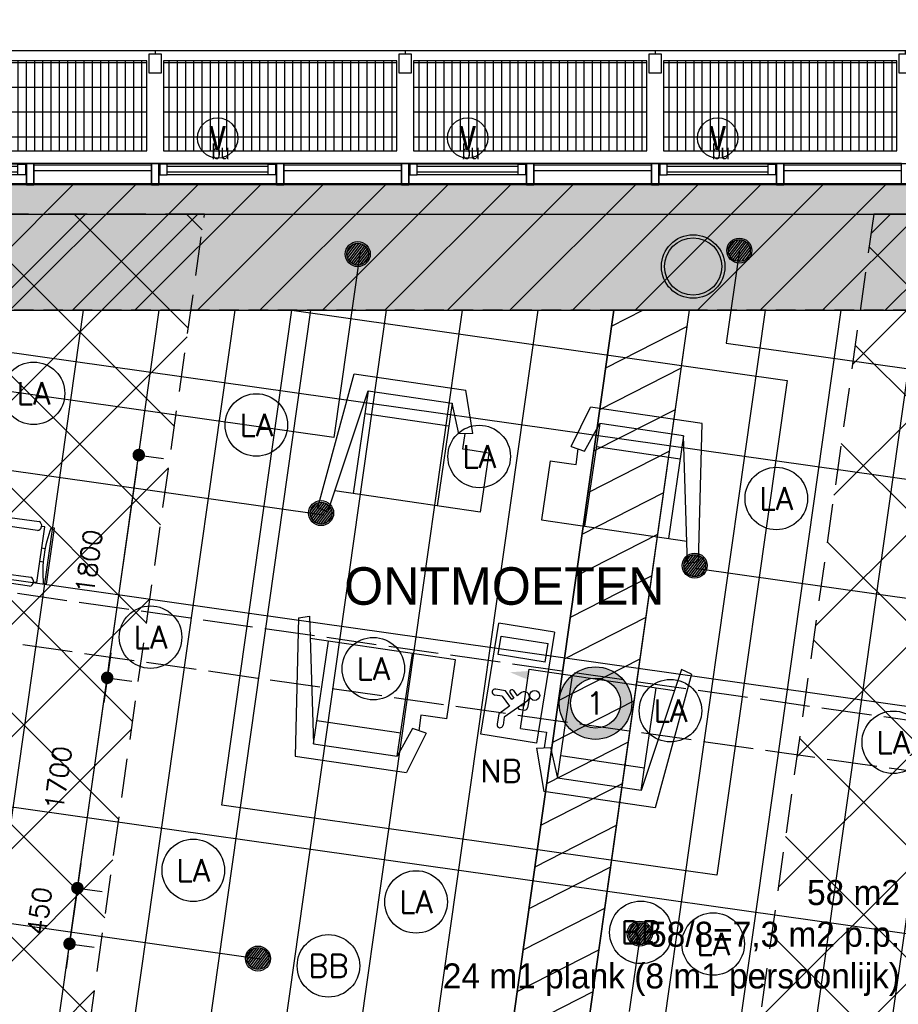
# Model space of a CAD drawing. Header units: millimetres. Extents: x -4107 to 114693, y -37499 to 54671.
# Tile 149 of 156: x 82138 to 89165, y 30541 to 38420. Entities that reach past the tile are written whole.
import ezdxf
from ezdxf.enums import TextEntityAlignment as Align

# ---------------------------------------------------------------- set-up
doc = ezdxf.new("R2010")
doc.units = ezdxf.units.MM
doc.header["$LTSCALE"] = 50
for name, pattern in [('B0702', [4.6875, 3.125, -1.5625]), ('XREF_06_Vloergoot installaties$0$E_GOOT5', [10, 8, -2]), ('XREF_06_werkset$0$B0702', [4.6875, 3.125, -1.5625])]:
    doc.linetypes.add(name, pattern=pattern)
for name, color, linetype in [('FOK_ BRANDSLANGHASPELS', 2, 'Continuous'), ('FOK_05---_TEKST_25', 2, 'Continuous'), ('FOK_08---_MAATVOERING', 2, 'Continuous'), ('FOK_22_BINNENWANDEN', 2, 'Continuous'), ('FOK_72_VAST MEUBILAIR', 1, 'Continuous'), ('FOK_82_LOS MEUBILAIR', 1, 'Continuous'), ('XREF_06_PLAFOND$0$AA00VV4-_SOLID252', 254, 'Continuous'), ('XREF_06_PLAFOND$0$AA45----_PLAFONDAFW', 1, 'Continuous'), ('XREF_06_PLAFOND$0$AI45----_PLAFONDAFW', 2, 'Continuous'), ('XREF_06_Sprinkler installatie$0$WL$1----', 3, 'Continuous'), ('XREF_06_Sprinkler installatie$0$WL524---', 4, 'Continuous'), ('XREF_06_Sprinkler installatie$0$WL6516--', 4, 'Continuous'), ('XREF_06_verlichting$0$EL6311--', 3, 'Continuous'), ('XREF_06_verlichting$0$EL6350--', 3, 'Continuous'), ('XREF_06_Vloergoot installaties$0$EL6131--_VG', 3, 'Continuous'), ('XREF_06_Vloergoot installaties$0$EL6222--', 3, 'Continuous'), ('XREF_06_werkset$0$AA23NH2-_STAAL', 242, 'Continuous'), ('XREF_06_werkset$0$AI28XH2-_STAAL', 1, 'Continuous'), ('XREF_06_werkset$0$AI31----_BUITENKOZ', 242, 'Continuous'), ('XREF_06_werkset$0$AI31XH4-_ALUMINIUM', 242, 'Continuous'), ('XREF_06_werkset$0$AI32XI--_HOUT', 242, 'Continuous'), ('XREF_06_werkset$0$AI35----_PLAFONDS', 242, 'Continuous'), ('XREF_06_werkset$0$AL$1A---_ALGEMEEN', 7, 'Continuous'), ('XREF_06_werkset$0$AL21RO0-_GLASPLAAT', 2, 'Continuous'), ('XREF_06_werkset$0$AL23NH2-_STAAL', 1, 'Continuous'), ('XREF_06_werkset$0$AL28XH2-_STAAL', 4, 'Continuous'), ('XREF_06_werkset$0$AL31----_BUITENKOZ', 2, 'Continuous'), ('XREF_06_werkset$0$AL31XH4-_ALUMINIUM', 2, 'Continuous'), ('XREF_06_werkset$0$AT$1A---_ALGEMEEN', 7, 'Continuous'), ('XREF_06_werkset$0$AT$8A---_HULPLIJNEN', 241, 'Continuous')]:
    doc.layers.add(name, color=color, linetype=linetype)
doc.styles.add('FOK-DIM', font='romans.shx')
doc.styles.add('XREF_06_Sprinkler installatie$0$Standard', font='txt')
doc.styles.add('XREF_06_verlichting$0$BURO-018', font='simplex.shx', dxfattribs={"height": 180})
doc.styles.add('XREF_06_Vloergoot installaties$0$BURO-018', font='simplex.shx', dxfattribs={"height": 180})
doc.styles.add('XREF_06_werkset$0$00_100', font='ABTPR.SHX', dxfattribs={"width": 0.8, "height": 120})
doc.styles.add('XREF_06_werkset$0$02_100', font='B-GBP.SHX', dxfattribs={"width": 0.8, "height": 250})
doc.dimstyles.new('FOK-100', dxfattribs={"dimscale": 100, "dimtxt": 1.5, "dimasz": 1, "dimexe": 2, "dimexo": 0, "dimgap": 2, "dimtad": 1, "dimdec": 0, "dimzin": 11, "dimdsep": 46, "dimtxsty": 'FOK-DIM', "dimblk1": 'DOT', "dimblk2": 'DOT', "dimsah": 1, "dimcen": 2.5, "dimclrd": 256, "dimclre": 256, "dimclrt": 256, "dimadec": 0, "dimazin": 0, "dimtfac": 1, "dimtdec": 0, "dimtix": 1, "dimtmove": 2, "dimatfit": 3, "dimldrblk": 'DOT', "dimfxl": 2, "dimtolj": 1, "dimtzin": 0, "dimarcsym": 0})

# ---------------------------------------------------------------- blocks, each defined once
blk = doc.blocks.new('XREF_06_Sprinkler installatie$0$SP-KOP02')
at = {"color": 0, "linetype": 'Continuous'}
for p, q in [((-0.875, -0.023), (0.023, 0.875)), ((-0.847, -0.219), (0.219, 0.847)), ((-0.843, 0.233), (-0.233, 0.843)), ((-0.786, -0.383), (0.383, 0.786)), ((-0.702, -0.523), (0.523, 0.702)), ((-0.595, -0.641), (0.641, 0.595)), ((-0.469, -0.739), (0.739, 0.469)), ((-0.32, -0.815), (0.815, 0.32)), ((-0.144, -0.863), (0.863, 0.144)), ((0.072, -0.872), (0.872, -0.072)), ((0.381, -0.788), (0.788, -0.381))]:
    blk.add_line(p, q, dxfattribs=at)
at = {"color": 0, "linetype": 'Continuous', "const_width": 0.875}
blk.add_lwpolyline([(-0.438, 0, 1), (0.438, 0, 1)], format="xyb", close=True, dxfattribs=at)
at = {"color": 0, "linetype": 'Continuous'}
for radius in [1, 0.875]:
    blk.add_circle((0, 0), radius, dxfattribs=at)
at = {"color": 0, "linetype": 'Continuous', "style": 'XREF_06_Sprinkler installatie$0$Standard', "flags": 1}
for tag, p in [('SP_MATCODE', (2, 2)), ('SP_TEMP', (2, -3)), ('SP_DOORL', (2, -5)), ('SP_KFACT', (2, -7)), ('SP_SPRHK', (2, -9)), ('SP_KLEP', (2, -11))]:
    blk.add_attdef(tag, p, '', height=1, dxfattribs=at)
blk = doc.blocks.new('XREF_06_Sprinkler installatie')
at = {"layer": 'XREF_06_Sprinkler installatie$0$WL$1----'}
h = blk.add_hatch(dxfattribs=at)
h.set_pattern_fill('JIS_WOOD', color=256, scale=500, style=0)
h.set_pattern_definition([(45, (0, -36464.7), (-250, 250), [])])
h.paths.add_polyline_path([(30743.8, 36094.7), (95370.7, 36094.7), (86389.5, -27327.7), (59723.1, -18673.6), (68740.5, 7763.6), (69241.7, 10785.2), (68849, 13405.9), (67638.6, 16023.5), (65645.6, 18159.9), (63178.4, 19545.4), (60388.2, 20131.5), (28895, 21976)], flags=16)
h.paths.add_polyline_path([(29853.9, 37108.7), (96538.4, 37108.7), (87224.3, -28664.7), (58653.6, -19392.5), (68002.1, 8015.3), (68349.5, 9912.5), (68461.1, 10706.3), (68321.4, 11469.3), (68229.8, 12765.7), (68109.2, 13218.5), (67906.9, 13527.4), (67399.1, 14920.6), (67172.5, 15065.3), (66709.9, 15980.2), (66021.2, 16693), (65104.6, 17592.2), (63974.8, 18325.8), (62832.6, 18841.7), (59822.5, 19383.9), (28023.7, 21252.6)])
for points in [[(29853.9, 37108.7), (96538.4, 37108.7), (87224.3, -28664.7), (58653.6, -19392.5), (68002.1, 8015.3), (68349.5, 9912.5), (68461.1, 10706.3), (68321.4, 11469.3), (68229.8, 12765.7), (68109.2, 13218.5), (67906.9, 13527.4), (67399.1, 14920.6), (67172.5, 15065.3), (66709.9, 15980.2), (66021.2, 16693), (65104.6, 17592.2), (63974.8, 18325.8), (62832.6, 18841.7), (59822.5, 19383.9), (28023.7, 21252.6)], [(30743.8, 36094.7), (95370.7, 36094.7), (86389.5, -27327.7), (59723.1, -18673.6), (68740.5, 7763.6), (69241.7, 10785.2), (68849, 13405.9), (67638.6, 16023.5), (65645.6, 18159.9), (63178.4, 19545.4), (60388.2, 20131.5), (28895, 21976)]]:
    blk.add_lwpolyline(points, close=True, dxfattribs=at)
at = {"layer": 'XREF_06_Sprinkler installatie$0$WL524---'}
for p, q in [((84862, 36562.1), (84651.5, 35075.7)), ((87894.2, 36576), (87788.8, 35831.8)), ((87788.8, 35831.8), (90736.1, 35414.4)), ((75661.9, 35719.1), (84570.2, 34457.6)), ((84651.5, 35075.7), (81668.3, 35498.1)), ((95459.4, 32907.5), (87541.8, 34028.8)), ((75150.4, 32167), (84058.3, 30905.5)), ((87100.1, 31097.6), (87013.1, 30483.4))]:
    blk.add_line(p, q, dxfattribs=at)
at = {"layer": 'XREF_06_Sprinkler installatie$0$WL6516--', "xscale": 99.9999999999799, "yscale": 100, "zscale": 100, "rotation": 7.589429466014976}
for p in [(84842, 36544), (87894, 36572.2), (84548.5, 34471.5), (87537, 34051.4), (87097.5, 31106.4), (84043.8, 30907.1)]:
    blk.add_blockref('XREF_06_Sprinkler installatie$0$SP-KOP02', p, dxfattribs=at)
blk = doc.blocks.new('XREF_06_Vloergoot installaties$0$E00415')
at = {"linetype": 'Continuous'}
h = blk.add_hatch(color=0, dxfattribs=at)
edge = h.paths.add_edge_path()
edge.add_arc((0, 0), 2.9, 0, 360)
edge = h.paths.add_edge_path(flags=16)
edge.add_arc((0, 0), 2, 0, 360)
at = {"color": 0, "linetype": 'Continuous'}
for radius in [2.9, 2]:
    blk.add_circle((0, 0), radius, dxfattribs=at)
at = {"color": 0, "linetype": 'Continuous', "style": 'XREF_06_Vloergoot installaties$0$BURO-018'}
for tag, p in [('E_GKAST', (0, 8)), ('E_GROEP', (0, 5)), ('E_SGROEP', (4.5, 5))]:
    blk.add_attdef(tag, text='', height=1.8, dxfattribs=at).set_placement(p, align=Align.MIDDLE)
at = {"color": 0, "linetype": 'Continuous', "style": 'XREF_06_Vloergoot installaties$0$BURO-018', "flags": 1}
for tag, p in [('E_VERMCODE', (13, 5)), ('E_MATCODE', (0, 0))]:
    blk.add_attdef(tag, text='', height=1.8, dxfattribs=at).set_placement(p, align=Align.MIDDLE)
blk = doc.blocks.new('XREF_06_Vloergoot installaties')
at = {"layer": 'XREF_06_Vloergoot installaties$0$EL6131--_VG', "linetype": 'XREF_06_Vloergoot installaties$0$E_GOOT5'}
for p, q in [((92910.3, 32291.1), (74913, 34853)), ((92458.3, 31951.4), (74857.7, 34456.9))]:
    blk.add_line(p, q, dxfattribs=at)
at = {"layer": 'XREF_06_Vloergoot installaties$0$EL6222--'}
ref = blk.add_blockref('XREF_06_Vloergoot installaties$0$E00415', (86743.4, 32951.3), dxfattribs=dict(at, xscale=99.99999999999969, yscale=100, zscale=100, rotation=352.2551880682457))
ref.add_attrib('E_GROEP', '1', dxfattribs={"layer": '0', "color": 1, "linetype": 'Continuous', "height": 180, "style": 'XREF_06_Vloergoot installaties$0$BURO-018'}).set_placement((86743.4, 32951.3), align=Align.MIDDLE)
blk = doc.blocks.new('XREF_06_PLAFOND')
at = {"layer": 'XREF_06_PLAFOND$0$AA00VV4-_SOLID252'}
h = blk.add_hatch(color=256, dxfattribs=at)
edge = h.paths.add_edge_path()
edge.add_line((87220.1, -28652.8), (96531.3, 37099.7))
edge.add_line((96531.3, 37099.7), (29925.1, 37099.7))
edge.add_line((29925.1, 37099.7), (27765.5, 20607.3))
edge.add_line((27765.5, 20607.3), (31097.5, 20428.6))
edge.add_line((31097.5, 20428.6), (31103.1, 20519.4))
edge.add_line((31103.1, 20519.4), (31163, 20516.2))
edge.add_line((31163, 20516.2), (31182.2, 20829.6))
edge.add_line((31182.2, 20829.6), (60332.4, 19103.1))
edge.add_arc((59884.7, 10785.2), 8330, -18.83392, 86.91943, ccw=False)
edge.add_line((67768.7, 8096), (58457.3, -19218.5))
edge.add_line((58457.3, -19218.5), (58452.6, -19217))
edge.add_line((58452.6, -19217), (58423.3, -19307.3))
edge.add_line((58423.3, -19307.3), (87220.1, -28652.8))
edge = h.paths.add_edge_path(flags=16)
edge.add_arc((59884.7, 10785.2), 9330, 341.17597, 446.61048)
edge.add_line((60436.4, 20098.9), (31243.3, 21827.8))
edge.add_line((31243.3, 21827.8), (28955.1, 21950.5))
edge.add_line((28955.1, 21950.5), (30807, 36094.7))
edge.add_line((30807, 36094.7), (95373.9, 36094.7))
edge.add_line((95373.9, 36094.7), (86392.8, -27327.7))
edge.add_line((86392.8, -27327.7), (59702.3, -18665.8))
edge.add_line((59702.3, -18665.8), (68715.7, 7774.7))
at = {"layer": 'XREF_06_PLAFOND$0$AA45----_PLAFONDAFW'}
h = blk.add_hatch(dxfattribs=at)
h.set_pattern_fill('ANSI31', color=256, scale=2200, angle=342.02, style=0)
h.set_pattern_definition([(27.02, (0, 0), (-124.9329, 244.9832), [])])
h.paths.add_polyline_path([(86085.5, 30413.3), (86685.7, 30372.2), (87496.1, 36094.7), (86890.1, 36094.7)])
at = {"layer": 'XREF_06_PLAFOND$0$AI45----_PLAFONDAFW'}
h = blk.add_hatch(dxfattribs=at)
h.set_pattern_fill('_USER,_O', color=256, scale=1800, pattern_type=0)
h.set_pattern_definition([(351.94, (60508.5, -17546.5), (252.38, 1782.22), [])])
edge = h.paths.add_edge_path(flags=16)
edge.add_arc((41622.2, 26897.4), 5449.9, 0, 180)
edge.add_arc((41622.2, 26897.4), 5449.9, 180, 360)
h.paths.add_polyline_path([(49833.5, 30277.3), (51633.5, 30277.3), (51633.5, 27677.3), (49833.5, 27677.3)], flags=16)
edge = h.paths.add_edge_path(flags=16)
edge.add_arc((86127.3, 26613.5), 3800, 0, 180)
edge.add_arc((86127.3, 26613.5), 3800, 180, 360)
edge = h.paths.add_edge_path(flags=16)
edge.add_arc((74998.8, -10766.8), 5450, 0, 180)
edge.add_arc((74998.8, -10766.8), 5450, 180, 360)
edge = h.paths.add_edge_path()
edge.add_arc((59888.1, 10791.1), 9323.9, 341.24236, 446.62909)
edge.add_line((60436.4, 20098.9), (31243.3, 21827.8))
edge.add_line((31243.3, 21827.8), (28955.1, 21950.5))
edge.add_line((28955.1, 21950.5), (30807, 36094.7))
edge.add_line((30807, 36094.7), (95373.9, 36094.7))
edge.add_line((95373.9, 36094.7), (86392.8, -27327.7))
edge.add_line((86392.8, -27327.7), (59702.3, -18665.8))
edge.add_line((59702.3, -18665.8), (68716.8, 7792.9))
h = blk.add_hatch(dxfattribs=at)
h.set_pattern_fill('_USER,_O', color=256, scale=600, angle=90, pattern_type=0)
h.set_pattern_definition([(81.94, (95317.84, 35698.9), (-594.073, 84.126), [])])
edge = h.paths.add_edge_path(flags=16)
edge.add_arc((86127.3, 26613.5), 3800, 0, 360)
edge = h.paths.add_edge_path(flags=16)
edge.add_arc((74998.8, -10766.8), 5450, 0, 360)
edge = h.paths.add_edge_path(flags=16)
edge.add_arc((41622.2, 26897.4), 5449.9, 0, 360)
h.paths.add_polyline_path([(49933.5, 30177.3), (51533.5, 30177.3), (51533.5, 27777.3), (49933.5, 27777.3)], flags=16)
edge = h.paths.add_edge_path()
edge.add_arc((59888.1, 10791.1), 9323.9, 341.24236, 446.62909)
edge.add_line((60436.4, 20098.9), (31243.3, 21827.8))
edge.add_line((31243.3, 21827.8), (28955.1, 21950.5))
edge.add_line((28955.1, 21950.5), (30807, 36094.7))
edge.add_line((30807, 36094.7), (95373.9, 36094.7))
edge.add_line((95373.9, 36094.7), (86392.8, -27327.7))
edge.add_line((86392.8, -27327.7), (59702.3, -18665.8))
edge.add_line((59702.3, -18665.8), (68716.8, 7792.9))
at = {"layer": 'XREF_06_PLAFOND$0$AA45----_PLAFONDAFW'}
blk.add_lwpolyline([(86085.5, 30413.3), (86685.7, 30372.2), (87496.1, 36094.7), (86890.1, 36094.7)], close=True, dxfattribs=at)
blk = doc.blocks.new('XREF_06_verlichting$0$1115B3A')
at = {"color": 0, "linetype": 'Continuous'}
blk.add_circle((0, 0), 2.5, dxfattribs=at)
at = {"color": 0, "linetype": 'Continuous', "style": 'XREF_06_verlichting$0$BURO-018'}
for tag, p in [('E_GKAST', (0, 8)), ('E_GROEP', (0, 5)), ('E_SGROEP', (4.5, 5)), ('E_ARMCODE', (0, 0)), ('E_SLET', (4.5, -1))]:
    blk.add_attdef(tag, text='', height=1.8, dxfattribs=at).set_placement(p, align=Align.MIDDLE)
blk = doc.blocks.new('XREF_06_verlichting$0$1115C2J')
at = {"color": 0, "linetype": 'Continuous'}
for p, q in [((-4.5, 5.5), (4.5, 5.5)), ((-4.5, 1), (-4.5, 5.5)), ((-1.24, 4.309), (-1.24, 4.91)), ((-0.76, 4.11), (-0.76, 4.91)), ((2, 5.15), (3.5, 5.15)), ((2, 1.35), (2, 5.15)), ((3.5, 5.15), (3.5, 1.35)), ((4.5, 1), (4.5, 5.5)), ((-2.681, 4.35), (-3.52, 4.35)), ((-1.94, 3.609), (-2.681, 4.35)), ((-1.24, 4.309), (-1.94, 3.609)), ((-1.374, 3.496), (-0.76, 4.11)), ((-2.88, 3.87), (-3.52, 3.87)), ((-1.271, 2.261), (-2.88, 3.87)), ((-1.233, 3.354), (-1.374, 3.496)), ((-0.872, 3.715), (-1.233, 3.354)), ((-0.646, 3.489), (-1.007, 3.128)), ((-1.94, 2.93), (-2.04, 2.83)), ((-2.04, 2.83), (-2.04, 2.344)), ((-1.714, 2.704), (-1.72, 2.697)), ((-1.72, 2.697), (-1.72, 2.464)), ((-1.474, 2.464), (-1.72, 2.464)), ((-0.705, 2.827), (-1.007, 3.128)), ((-0.988, 2.144), (-1.84, 2.144)), ((4.5, 1), (-4.5, 1)), ((2, 1.35), (3.5, 1.35))]:
    blk.add_line(p, q, dxfattribs=at)
blk.add_lwpolyline([(0.75, 4, 0, 0.7, 0), (0.75, 2.5, 0.7, 0.7, 0)], format="xyseb", dxfattribs=at)
blk.add_circle((-0.76, 1.75), 0.4, dxfattribs=at)
for centre, radius, start, end in [((-1, 4.91), 0.24, 0, 180), ((-3.52, 4.11), 0.24, 90, 270), ((-0.759, 3.602), 0.16, 315, 135), ((-0.988, 2.544), 0.4, 225, 45), ((-1.84, 2.344), 0.2, 180, 270)]:
    blk.add_arc(centre, radius, start, end, dxfattribs=at)
at = {"color": 0, "linetype": 'Continuous', "style": 'XREF_06_verlichting$0$BURO-018'}
for tag, p in [('E_GKAST', (0, 15.167)), ('E_GROEP', (0, 12.167)), ('E_SGROEP', (4.5, 12.167)), ('E_ARMCODE', (0, 8))]:
    blk.add_attdef(tag, text='', height=1.8, dxfattribs=at).set_placement(p, align=Align.MIDDLE)
blk = doc.blocks.new('XREF_06_verlichting')
at = {"layer": 'XREF_06_verlichting$0$EL6311--'}
ref = blk.add_blockref('XREF_06_verlichting$0$1115B3A', (82248.6, 35429.6), dxfattribs=dict(at, xscale=100, yscale=100, zscale=100))
ref.add_attrib('E_ARMCODE', 'LA', dxfattribs={"layer": '0', "color": 1, "linetype": 'Continuous', "height": 180, "style": 'XREF_06_verlichting$0$BURO-018'}).set_placement((82248.6, 35429.6), align=Align.MIDDLE)
ref = blk.add_blockref('XREF_06_verlichting$0$1115B3A', (84030.8, 35177.2), dxfattribs=dict(at, xscale=100, yscale=100, zscale=100))
ref.add_attrib('E_ARMCODE', 'LA', dxfattribs={"layer": '0', "color": 1, "linetype": 'Continuous', "height": 180, "style": 'XREF_06_verlichting$0$BURO-018'}).set_placement((84030.8, 35177.2), align=Align.MIDDLE)
ref = blk.add_blockref('XREF_06_verlichting$0$1115B3A', (85813, 34924.9), dxfattribs=dict(at, xscale=100, yscale=100, zscale=100))
ref.add_attrib('E_ARMCODE', 'LA', dxfattribs={"layer": '0', "color": 1, "linetype": 'Continuous', "height": 180, "style": 'XREF_06_verlichting$0$BURO-018'}).set_placement((85813, 34924.9), align=Align.MIDDLE)
ref = blk.add_blockref('XREF_06_verlichting$0$1115B3A', (88189.3, 34588.4), dxfattribs=dict(at, xscale=100, yscale=100, zscale=100))
ref.add_attrib('E_ARMCODE', 'LA', dxfattribs={"layer": '0', "color": 1, "linetype": 'Continuous', "height": 180, "style": 'XREF_06_verlichting$0$BURO-018'}).set_placement((88189.3, 34588.4), align=Align.MIDDLE)
ref = blk.add_blockref('XREF_06_verlichting$0$1115B3A', (83184.4, 33479.1), dxfattribs=dict(at, xscale=100, yscale=100, zscale=100))
ref.add_attrib('E_ARMCODE', 'LA', dxfattribs={"layer": '0', "color": 1, "linetype": 'Continuous', "height": 180, "style": 'XREF_06_verlichting$0$BURO-018'}).set_placement((83184.4, 33479.1), align=Align.MIDDLE)
ref = blk.add_blockref('XREF_06_verlichting$0$1115B3A', (84966.6, 33226.8), dxfattribs=dict(at, xscale=100, yscale=100, zscale=100))
ref.add_attrib('E_ARMCODE', 'LA', dxfattribs={"layer": '0', "color": 1, "linetype": 'Continuous', "height": 180, "style": 'XREF_06_verlichting$0$BURO-018'}).set_placement((84966.6, 33226.8), align=Align.MIDDLE)
ref = blk.add_blockref('XREF_06_verlichting$0$1115B3A', (87342.9, 32890.3), dxfattribs=dict(at, xscale=100, yscale=100, zscale=100))
ref.add_attrib('E_ARMCODE', 'LA', dxfattribs={"layer": '0', "color": 1, "linetype": 'Continuous', "height": 180, "style": 'XREF_06_verlichting$0$BURO-018'}).set_placement((87342.9, 32890.3), align=Align.MIDDLE)
ref = blk.add_blockref('XREF_06_verlichting$0$1115B3A', (89125.1, 32637.9), dxfattribs=dict(at, xscale=100, yscale=100, zscale=100))
ref.add_attrib('E_ARMCODE', 'LA', dxfattribs={"layer": '0', "color": 1, "linetype": 'Continuous', "height": 180, "style": 'XREF_06_verlichting$0$BURO-018'}).set_placement((89125.1, 32637.9), align=Align.MIDDLE)
ref = blk.add_blockref('XREF_06_verlichting$0$1115B3A', (83526.1, 31612.8), dxfattribs=dict(at, xscale=100, yscale=100, zscale=100))
ref.add_attrib('E_ARMCODE', 'LA', dxfattribs={"layer": '0', "color": 1, "linetype": 'Continuous', "height": 180, "style": 'XREF_06_verlichting$0$BURO-018'}).set_placement((83526.1, 31612.8), align=Align.MIDDLE)
ref = blk.add_blockref('XREF_06_verlichting$0$1115B3A', (85308.3, 31360.4), dxfattribs=dict(at, xscale=100, yscale=100, zscale=100))
ref.add_attrib('E_ARMCODE', 'LA', dxfattribs={"layer": '0', "color": 1, "linetype": 'Continuous', "height": 180, "style": 'XREF_06_verlichting$0$BURO-018'}).set_placement((85308.3, 31360.4), align=Align.MIDDLE)
ref = blk.add_blockref('XREF_06_verlichting$0$1115B3A', (87106.1, 31116.4), dxfattribs=dict(at, xscale=100, yscale=100, zscale=100))
ref.add_attrib('E_ARMCODE', 'BB', dxfattribs={"layer": '0', "color": 1, "linetype": 'Continuous', "height": 180, "style": 'XREF_06_verlichting$0$BURO-018'}).set_placement((87106.1, 31116.4), align=Align.MIDDLE)
ref = blk.add_blockref('XREF_06_verlichting$0$1115B3A', (87684.6, 31023.9), dxfattribs=dict(at, xscale=100, yscale=100, zscale=100))
ref.add_attrib('E_ARMCODE', 'LA', dxfattribs={"layer": '0', "color": 1, "linetype": 'Continuous', "height": 180, "style": 'XREF_06_verlichting$0$BURO-018'}).set_placement((87684.6, 31023.9), align=Align.MIDDLE)
ref = blk.add_blockref('XREF_06_verlichting$0$1115B3A', (84607.3, 30848.6), dxfattribs=dict(at, xscale=100, yscale=100, zscale=100))
ref.add_attrib('E_ARMCODE', 'BB', dxfattribs={"layer": '0', "color": 1, "linetype": 'Continuous', "height": 180, "style": 'XREF_06_verlichting$0$BURO-018'}).set_placement((84607.3, 30848.6), align=Align.MIDDLE)
at = {"layer": 'XREF_06_verlichting$0$EL6350--'}
ref = blk.add_blockref('XREF_06_verlichting$0$1115C2J', (86441.8, 33060), dxfattribs=dict(at, xscale=99.99999999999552, yscale=100, zscale=100, rotation=80.8195410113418))
ref.add_attrib('E_ARMCODE', 'NB', dxfattribs={"layer": '0', "color": 1, "linetype": 'Continuous', "height": 180, "style": 'XREF_06_verlichting$0$BURO-018'}).set_placement((85988.4, 32407.3), align=Align.MIDDLE)
blk = doc.blocks.new('A$C633B5CD9')
at = {"layer": 'FOK_82_LOS MEUBILAIR'}
for p, q in [((0, 1100), (85.4, 1124.4)), ((85.4, 1124.4), (263.5, 119.8)), ((0, 1100), (132.5, 0)), ((1290, 950), (116.3, 950)), ((263.5, 119.8), (263.5, 950)), ((942, 119.8), (942, 950)), ((1290, 471.6), (1290, 950)), ((1120.3, 471.6), (1081.8, 471.6)), ((1081.8, 471.6), (1081.8, 345.4)), ((1290, 471.6), (1120.3, 471.6)), ((1031, 354.4), (942, 119.8)), ((1142.4, 334.7), (1031, 354.4)), ((1142.4, 334.7), (1034.7, 0)), ((942, 304.8), (263.5, 304.8)), ((263.5, 119.8), (942, 119.8)), ((132.5, 0), (1034.7, 0))]:
    blk.add_line(p, q, dxfattribs=at)
blk = doc.blocks.new('WP 1600-800')
at = {"linetype": 'Continuous'}
for p, q in [((569, 1600.1), (595.5, 1600.1)), ((569, 1600.1), (569, 1149.6)), ((648.5, 1600.1), (675, 1600.1)), ((648.5, 1600.1), (648.5, 1149.6)), ((701.5, 1636.1), (940, 1636.1)), ((966.5, 1600.1), (1022, 1600.1)), ((940, 1564.1), (701.5, 1564.1)), ((648.5, 1427.8), (620.3, 1427.8)), ((620.9, 1321.8), (648.5, 1321.8)), ((701.5, 1185.6), (940, 1185.6)), ((569, 1149.6), (595.5, 1149.6)), ((648.5, 1149.6), (675, 1149.6)), ((935.6, 1113), (697.1, 1113)), ((966.5, 1149.6), (1022, 1149.6))]:
    blk.add_line(p, q, dxfattribs=at)
blk.add_lwpolyline([(1133.9, 2274.8), (1933.9, 2274.8), (1933.9, 474.8), (1133.9, 474.8)], close=True)
for centre, radius, start, end in [((-348.6, 1374.8), 970.6, 346.5803, 13.4197), ((712.7, 1600.1), 37.7, 107.28561, 252.71439), ((928.8, 1600.1), 37.7, 287.28561, 72.71439), ((77.9, 1374.8), 970.6, 346.5803, 13.4197), ((710.9, 1148.6), 38.2, 104.35438, 248.70731), ((926.1, 1150), 38.2, 284.35438, 68.70731)]:
    blk.add_arc(centre, radius, start, end, dxfattribs=at)
blk = doc.blocks.new('XREF_06_werkset$0$281B508F')
for radius in [254, 229]:
    blk.add_circle((0, 0), radius)
blk = doc.blocks.new('XREF_06_werkset$0$V-H-28X00B_09145B1')
at = {"layer": 'XREF_06_werkset$0$AL28XH2-_STAAL'}
blk.add_blockref('XREF_06_werkset$0$281B508F', (87524.2, 36444.7), dxfattribs=at)
blk = doc.blocks.new('XREF_06_werkset$0$281KOF8D')
blk.add_lwpolyline([(-50, -75), (50, -75), (50, 75), (-50, 75)], close=True)
blk = doc.blocks.new('XREF_06_werkset$0$V-H-00-01ZS_09145B1')
at = {"layer": 'XREF_06_werkset$0$AA23NH2-_STAAL', "color": 13}
for p, q in [((-67, 805.2), (-1933, 805.2)), ((-1889.9, 820), (-1889.9, 100)), ((-1823.9, 820), (-1823.9, 100)), ((-1757.9, 820), (-1757.9, 100)), ((-1691.9, 820), (-1691.9, 100)), ((-1625.9, 820), (-1625.9, 100)), ((-1559.9, 820), (-1559.9, 100)), ((-1493.9, 820), (-1493.9, 100)), ((-1427.9, 820), (-1427.9, 100)), ((-1361.9, 820), (-1361.9, 100)), ((-1295.9, 820), (-1295.9, 100)), ((-1229.9, 820), (-1229.9, 100)), ((-1163.9, 820), (-1163.9, 100)), ((-1097.9, 820), (-1097.9, 100)), ((-1031.9, 820), (-1031.9, 100)), ((-965.9, 820), (-965.9, 100)), ((-899.9, 820), (-899.9, 100)), ((-833.9, 820), (-833.9, 100)), ((-767.9, 820), (-767.9, 100)), ((-701.9, 820), (-701.9, 100)), ((-635.9, 820), (-635.9, 100)), ((-569.9, 820), (-569.9, 100)), ((-503.9, 820), (-503.9, 100)), ((-437.9, 820), (-437.9, 100)), ((-371.9, 820), (-371.9, 100)), ((-305.9, 820), (-305.9, 100)), ((-239.9, 820), (-239.9, 100)), ((-173.9, 820), (-173.9, 100)), ((-107.9, 820), (-107.9, 100)), ((-67, 607.2), (-1933, 607.2)), ((-67, 409.2), (-1933, 409.2)), ((-67, 211.2), (-1933, 211.2))]:
    blk.add_line(p, q, dxfattribs=at)
at = {"layer": 'XREF_06_werkset$0$AI28XH2-_STAAL'}
for p, q in [((-1950, 901), (-2050, 901)), ((50, 901), (-50, 901))]:
    blk.add_line(p, q, dxfattribs=at)
at = {"layer": 'XREF_06_werkset$0$AL21RO0-_GLASPLAAT', "color": 3}
blk.add_lwpolyline([(0, 900), (-2000, 900)], dxfattribs=at)
at = {"layer": 'XREF_06_werkset$0$AL23NH2-_STAAL'}
blk.add_lwpolyline([(-1933, 100), (-67, 100), (-67, 820), (-67, 820), (-67, 820), (-1933, 820), (-1933, 100), (-1933, 100)], close=True, dxfattribs=at)
at = {"layer": 'XREF_06_werkset$0$AL28XH2-_STAAL'}
for p, q in [((-2000, 901), (-2000, 875)), ((0, 901), (0, 875))]:
    blk.add_line(p, q, dxfattribs=at)
for p in [(-2000, 800), (0, 800)]:
    blk.add_blockref('XREF_06_werkset$0$281KOF8D', p, dxfattribs=at)
blk = doc.blocks.new('XREF_06_werkset$0$V-K-39-003_B09145W02')
at = {"color": 0, "linetype": 'ByBlock'}
blk.add_lwpolyline([(60, -9), (60, 161), (0, 161), (0, -9)], close=True, dxfattribs=at)
blk = doc.blocks.new('XREF_06_werkset$0$V-K-39-003Y_B09145W02')
at = {"color": 0, "linetype": 'ByBlock'}
blk.add_lwpolyline([(-60, -9), (-60, 161), (0, 161), (0, -9)], close=True, dxfattribs=at)
blk = doc.blocks.new('XREF_06_werkset$0$V-K-39-005_B09145W02')
at = {"color": 0}
blk.add_lwpolyline([(67, 0), (67, 85), (0, 85), (0, 0)], close=True, dxfattribs=at)
blk = doc.blocks.new('XREF_06_werkset$0$V-K-39-005Y_B09145W02')
at = {"color": 0}
blk.add_lwpolyline([(-67, 0), (-67, 85), (0, 85), (0, 0)], close=True, dxfattribs=at)
blk = doc.blocks.new('XREF_06_werkset$0$V-H-31-00JY_B09145W02')
at = {"layer": 'XREF_06_werkset$0$AI31XH4-_ALUMINIUM'}
for p, q in [((-60, 80.5), (-1000, 80.5)), ((-127, 75.5), (-933, 75.5)), ((-127, -9.5), (-933, -9.5)), ((-60, -89.5), (-1000, -89.5))]:
    blk.add_line(p, q, dxfattribs=at)
at = {"layer": 'XREF_06_werkset$0$AL$1A---_ALGEMEEN'}
blk.add_circle((-530, 284), 161, dxfattribs=at)
at = {"layer": 'XREF_06_werkset$0$AL31XH4-_ALUMINIUM'}
for p, q in [((-127, 55.5), (-933, 55.5)), ((-127, 10.5), (-933, 10.5))]:
    blk.add_line(p, q, dxfattribs=at)
for name, p in [('XREF_06_werkset$0$V-K-39-003_B09145W02', (-1060, -80.5)), ('XREF_06_werkset$0$V-K-39-003Y_B09145W02', (0, -80.5))]:
    blk.add_blockref(name, p, dxfattribs=at)
at = {"layer": 'XREF_06_werkset$0$AL31XH4-_ALUMINIUM', "xscale": 0.8955223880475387}
for name, p in [('XREF_06_werkset$0$V-K-39-005_B09145W02', (-993, -9.5)), ('XREF_06_werkset$0$V-K-39-005Y_B09145W02', (-67, -9.5))]:
    blk.add_blockref(name, p, dxfattribs=at)
at = {"layer": 'XREF_06_werkset$0$AT$1A---_ALGEMEEN', "color": 7, "style": 'XREF_06_werkset$0$02_100', "width": 0.8}
blk.add_text('v', height=250, dxfattribs=at).set_placement((-530, 312.8), align=Align.MIDDLE_CENTER)
at = {"layer": 'XREF_06_werkset$0$AT$8A---_HULPLIJNEN', "color": 1, "style": 'XREF_06_werkset$0$00_100', "width": 0.8}
blk.add_text('bu', height=120, dxfattribs=at).set_placement((-577.2, 113.8))
blk = doc.blocks.new('XREF_06_werkset$0$V-H-31-00KY_B09145W02')
at = {"layer": 'XREF_06_werkset$0$AI31----_BUITENKOZ'}
for p, q in [((-60, 80.5), (-1000, 80.5)), ((-60, -89.5), (-1000, -89.5))]:
    blk.add_line(p, q, dxfattribs=at)
at = {"layer": 'XREF_06_werkset$0$AL31----_BUITENKOZ'}
for p, q in [((-60, 65.5), (-1000, 65.5)), ((-60, 20.5), (-1000, 20.5))]:
    blk.add_line(p, q, dxfattribs=at)
for name, p in [('XREF_06_werkset$0$V-K-39-003_B09145W02', (-1060, -80.5)), ('XREF_06_werkset$0$V-K-39-003Y_B09145W02', (0, -80.5))]:
    blk.add_blockref(name, p, dxfattribs=at)
blk = doc.blocks.new('XREF_06_werkset')
at = {"layer": 'XREF_06_werkset$0$AI32XI--_HOUT'}
blk.add_line((30071.3, 36864.7), (96260.2, 36864.3), dxfattribs=at)
at = {"layer": 'XREF_06_werkset$0$AI35----_PLAFONDS', "linetype": 'XREF_06_werkset$0$B0702'}
blk.add_lwpolyline([(68715.7, 7774.7), (59702.3, -18665.8), (86392.8, -27327.7), (95373.9, 36094.7), (30807, 36094.7), (28955, 21950.5), (31243.3, 21827.8), (60436.4, 20098.9, -0.495504)], format="xyb", close=True, dxfattribs=at)
for name, p in [('XREF_06_werkset$0$V-H-00-01ZS_09145B1', (83220.9, 37269.7)), ('XREF_06_werkset$0$V-H-00-01ZS_09145B1', (85220.9, 37269.7)), ('XREF_06_werkset$0$V-H-00-01ZS_09145B1', (87220.9, 37269.7)), ('XREF_06_werkset$0$V-H-00-01ZS_09145B1', (89220.9, 37269.7)), ('XREF_06_werkset$0$V-H-31-00JY_B09145W02', (82250.9, 37189.2)), ('XREF_06_werkset$0$V-H-31-00JY_B09145W02', (84250.9, 37189.2)), ('XREF_06_werkset$0$V-H-31-00JY_B09145W02', (86250.9, 37189.2)), ('XREF_06_werkset$0$V-H-31-00JY_B09145W02', (88250.9, 37189.2)), ('XREF_06_werkset$0$V-H-31-00KY_B09145W02', (83250.9, 37189.2)), ('XREF_06_werkset$0$V-H-31-00KY_B09145W02', (85250.9, 37189.2)), ('XREF_06_werkset$0$V-H-31-00KY_B09145W02', (87250.9, 37189.2)), ('XREF_06_werkset$0$V-H-31-00KY_B09145W02', (89250.9, 37189.2)), ('XREF_06_werkset$0$V-H-28X00B_09145B1', (0, 0))]:
    blk.add_blockref(name, p)
blk = doc.blocks.new('DOT')
at = {"color": 0}
blk.add_line((-2, 0), (2, 0), dxfattribs=at)
at = {"color": 0, "const_width": 0.5}
blk.add_lwpolyline([(-0.25, 0, 1), (0.25, 0, 1)], format="xyb", close=True, dxfattribs=at)
blk = doc.blocks.new('*D69')
at = {"layer": 'Defpoints', "color": 0}
for p in [(82837.7, 33154), (82837.7, 33154), (82599.4, 31470.8)]:
    blk.add_point(p, dxfattribs=at)
at = {"layer": 'FOK_08---_MAATVOERING', "lineweight": -2}
for p, q in [((82837.7, 33154), (83035.8, 33126)), ((82613.4, 31569.8), (82823.7, 33055)), ((82599.4, 31470.8), (82797.4, 31442.8))]:
    blk.add_line(p, q, dxfattribs=at)
at = {"layer": 'FOK_08---_MAATVOERING', "lineweight": -2, "xscale": 100, "yscale": 100, "zscale": 100}
for p, rotation in [((82837.7, 33154), 81.93999999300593), ((82599.4, 31470.8), 261.9399999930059)]:
    blk.add_blockref('DOT', p, dxfattribs=dict(at, rotation=rotation))
at = {"layer": 'FOK_08---_MAATVOERING', "insert": (82446.3, 32351), "char_height": 150, "attachment_point": 5, "rotation": 81.94, "style": 'FOK-DIM'}
blk.add_mtext('\\A1;1700', dxfattribs=at)
blk = doc.blocks.new('*D70')
at = {"layer": 'Defpoints', "color": 0}
for p in [(82599.4, 31470.8), (82536.3, 31025.3), (82536.3, 31025.3)]:
    blk.add_point(p, dxfattribs=at)
at = {"layer": 'FOK_08---_MAATVOERING', "lineweight": -2}
for p, q in [((82613.4, 31569.8), (82627.4, 31668.8)), ((82599.4, 31470.8), (82536.3, 31025.3)), ((82599.4, 31470.8), (82797.4, 31442.8)), ((82536.3, 31025.3), (82734.3, 30997.2)), ((82522.3, 30926.2), (82508.3, 30827.2))]:
    blk.add_line(p, q, dxfattribs=at)
at = {"layer": 'FOK_08---_MAATVOERING', "lineweight": -2, "xscale": 100, "yscale": 100, "zscale": 100}
for p, rotation in [((82599.4, 31470.8), 261.9399999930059), ((82536.3, 31025.3), 81.93999999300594)]:
    blk.add_blockref('DOT', p, dxfattribs=dict(at, rotation=rotation))
at = {"layer": 'FOK_08---_MAATVOERING', "insert": (82295.6, 31286.6), "char_height": 150, "attachment_point": 5, "rotation": 81.94, "style": 'FOK-DIM'}
blk.add_mtext('\\A1;450', dxfattribs=at)
blk = doc.blocks.new('*D71')
at = {"layer": 'Defpoints', "color": 0}
for p in [(82536.3, 31025.3), (82536.3, 31025.3), (82283.9, 29243)]:
    blk.add_point(p, dxfattribs=at)
at = {"layer": 'FOK_08---_MAATVOERING', "lineweight": -2}
for p, q in [((82536.3, 31025.3), (82734.3, 30997.2)), ((82297.9, 29342), (82522.3, 30926.2)), ((82283.9, 29243), (82481.9, 29215))]:
    blk.add_line(p, q, dxfattribs=at)
at = {"layer": 'FOK_08---_MAATVOERING', "lineweight": -2, "xscale": 100, "yscale": 100, "zscale": 100}
for p, rotation in [((82536.3, 31025.3), 81.9399999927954), ((82283.9, 29243), 261.9399999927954)]:
    blk.add_blockref('DOT', p, dxfattribs=dict(at, rotation=rotation))
at = {"layer": 'FOK_08---_MAATVOERING', "insert": (82137.8, 30172.7), "char_height": 150, "attachment_point": 5, "rotation": 81.94, "style": 'FOK-DIM'}
blk.add_mtext('\\A1;1800', dxfattribs=at)
blk = doc.blocks.new('*D72')
at = {"layer": 'Defpoints', "color": 0}
for p in [(83090.1, 34936.2), (83090.1, 34936.2), (82837.7, 33154)]:
    blk.add_point(p, dxfattribs=at)
at = {"layer": 'FOK_08---_MAATVOERING', "lineweight": -2}
for p, q in [((83090.1, 34936.2), (83288.1, 34908.2)), ((82851.8, 33253), (83076.1, 34837.2)), ((82837.7, 33154), (83035.8, 33126))]:
    blk.add_line(p, q, dxfattribs=at)
at = {"layer": 'FOK_08---_MAATVOERING', "lineweight": -2, "xscale": 100, "yscale": 100, "zscale": 100}
for p, rotation in [((83090.1, 34936.2), 81.93999999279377), ((82837.7, 33154), 261.9399999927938)]:
    blk.add_blockref('DOT', p, dxfattribs=dict(at, rotation=rotation))
at = {"layer": 'FOK_08---_MAATVOERING', "insert": (82691.7, 34083.7), "char_height": 150, "attachment_point": 5, "rotation": 81.94, "style": 'FOK-DIM'}
blk.add_mtext('\\A1;1800', dxfattribs=at)
blk = doc.blocks.new('A$C4D8164B4')
at = {"layer": 'FOK_ BRANDSLANGHASPELS', "color": 2}
blk.add_circle((20000, 20000), 20000, dxfattribs=at)

msp = doc.modelspace()

# ---------------------------------------------------------------- hatches: boundary and pattern name
at = {"layer": 'FOK_08---_MAATVOERING'}
h = msp.add_hatch(dxfattribs=at)
h.set_pattern_fill('ANSI37', color=254, scale=200, style=0)
h.paths.add_polyline_path([(71899.9, 36864.5), (70877.8, 29646.3), (82363.2, 28019.8), (83615.7, 36864.4)])
h = msp.add_hatch(dxfattribs=at)
h.set_pattern_fill('ANSI37', color=254, scale=200, style=0)
h.set_pattern_definition([(45, (17044.3, -171.9), (-449.013, 449.013), []), (135, (17044.3, -171.9), (-449.013, -449.013), [])])
h.paths.add_polyline_path([(88968.6, 36864.4), (87950.1, 29672.4), (95098.5, 28660.1), (96260.2, 36864.3)])

# ---------------------------------------------------------------- linework, layer by layer
at = {"layer": 'FOK_08---_MAATVOERING', "color": 13, "linetype": 'B0702', "ltscale": 2}
for points in [[(71899.9, 36864.5), (70877.8, 29646.3), (82363.2, 28019.8), (83615.7, 36864.4), (71899.9, 36864.5)], [(88968.6, 36864.4), (87950.1, 29672.4), (95098.5, 28660.1), (96260.2, 36864.3), (88968.6, 36864.4)]]:
    msp.add_lwpolyline(points, dxfattribs=at)
at = {"layer": 'FOK_72_VAST MEUBILAIR', "color": 252}
msp.add_lwpolyline([(88275.1, 35533.8), (87714.3, 31573.3), (83753.8, 32134.2), (84314.6, 36094.7), (88275.1, 35533.8)], dxfattribs=at)

# ---------------------------------------------------------------- block references
for name in ['XREF_06_werkset', 'XREF_06_PLAFOND', 'XREF_06_PLAFOND', 'XREF_06_Sprinkler installatie', 'XREF_06_Sprinkler installatie', 'XREF_06_Vloergoot installaties', 'XREF_06_Vloergoot installaties']:
    msp.add_blockref(name, (0, 0))
at = {"layer": 'FOK_22_BINNENWANDEN', "color": 5}
msp.add_blockref('A$C4D8164B4', (65187.1, 382.2), dxfattribs=at)
at = {"layer": 'FOK_22_BINNENWANDEN'}
msp.add_blockref('XREF_06_verlichting', (0, 0), dxfattribs=at)
at = {"layer": 'FOK_82_LOS MEUBILAIR', "xscale": -1}
for p, rotation in [((84681.4, 35606), 171.6662502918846), ((87352.8, 32094.6), 351.6662502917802)]:
    msp.add_blockref('A$C633B5CD9', p, dxfattribs=dict(at, rotation=rotation))
at = {"layer": 'FOK_82_LOS MEUBILAIR'}
for name, p, rotation in [('A$C633B5CD9', (87726.4, 35169.6), 171.6662502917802), ('WP 1600-800', (83140.8, 35408.6), 171.9399999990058), ('A$C633B5CD9', (84208.8, 32545.5), 351.6662502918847)]:
    msp.add_blockref(name, p, dxfattribs=dict(at, rotation=rotation))

# ---------------------------------------------------------------- texts
at = {"layer": 'FOK_05---_TEKST_25', "color": 2, "insert": (84733, 34038.2), "char_height": 300, "width": 57960.996, "attachment_point": 1}
msp.add_mtext('{\\fCentury Gothic|b0|i0|c0|p34;ONTMOETEN}', dxfattribs=at)
at = {"layer": 'FOK_08---_MAATVOERING', "color": 13, "linetype": 'B0702', "ltscale": 2, "char_height": 200, "width": 57960.996}
for s, insert, attachment_point in [('{\\fCentury Gothic|b0|i0|c0|p34;94 m2\\P94/12=7,8 m2 p.p.\\P27 m1 plank (12 m1 persoonlijk)}', (78213.8, 33099.1), 1), ('{\\fCentury Gothic|b0|i0|c0|p34;58 m2\\P58/8=7,3 m2 p.p.\\P24 m1 plank (8 m1 persoonlijk)}', (89178.8, 31534.9), 3)]:
    msp.add_mtext(s, dxfattribs=dict(at, insert=insert, attachment_point=attachment_point))

# ---------------------------------------------------------------- dimensions: what is measured, and where the dimension line sits
at = {"layer": 'FOK_08---_MAATVOERING'}
for base, p1, p2, angle, picture, middle in [((83090.1, 34936.2), (82837.7, 33154), (83090.1, 34936.2), 261.94, '*D72', (82691.7, 34083.7)), ((82837.7, 33154), (82599.4, 31470.8), (82837.7, 33154), 261.94, '*D69', (82446.3, 32351)), ((82536.3, 31025.3), (82599.4, 31470.8), (82536.3, 31025.3), 81.94, '*D70', (82295.6, 31286.6)), ((82536.3, 31025.3), (82283.9, 29243), (82536.3, 31025.3), 261.94, '*D71', (82137.8, 30172.7))]:
    dim = msp.add_linear_dim(base=base, p1=p1, p2=p2, angle=angle, dimstyle='FOK-100', dxfattribs=at)
    dim.commit()
    dim.dimension.update_dxf_attribs({"geometry": picture, "text_midpoint": middle})

doc.saveas('drawing.dxf')
